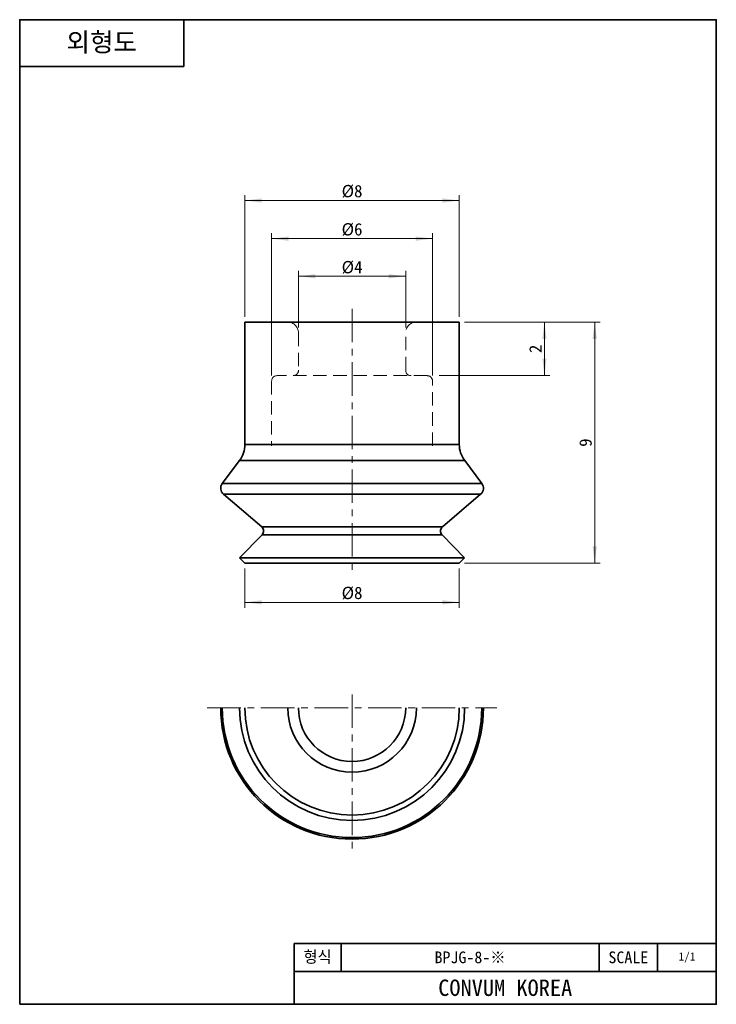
# Model space of a CAD drawing. Header units: millimetres. Extents: x 0 to 26, y 0 to 36.8.
import ezdxf

# ---------------------------------------------------------------- set-up
doc = ezdxf.new("R2010")
doc.units = ezdxf.units.MM
doc.linetypes.add('CENTERX1', pattern=[2, 1.25, -0.25, 0.25, -0.25])
doc.linetypes.add('HIDDENX1', pattern=[0.75, 0.5, -0.25])
doc.layers.get('0').update_dxf_attribs({"lineweight": 0})
for name, color, linetype, lineweight in [('Dimension Layer', 3, 'Continuous', 18), ('외형선', 7, 'Continuous', 35), ('점선1', 3, 'HIDDENX1', 15), ('중심선1', 1, 'CENTERX1', 15)]:
    doc.layers.add(name, color=color, linetype=linetype, lineweight=lineweight)
doc.dimstyles.new('ISO-25', dxfattribs={"dimscale": 0.2, "dimtxt": 2.3, "dimasz": 3.15, "dimexe": 1, "dimexo": 1, "dimgap": 0.5, "dimtad": 1, "dimdsep": 46, "dimtxsty": 'Standard', "dimblk": '_CAXARROW', "dimcen": 2.5, "dimdle": 6.3, "dimclrd": 1, "dimclre": 1, "dimclrt": 2, "dimadec": 3, "dimazin": 2, "dimtfac": 0.8, "dimtdec": 8, "dimtmove": 0, "dimatfit": 3, "dimfxl": 0, "dimarcsym": 0})

# ---------------------------------------------------------------- blocks, each defined once
blk = doc.blocks.new('*X3')
at = {"layer": 'Dimension Layer', "linetype": 'Continuous'}
for points in [[(21.451, 25.464), (21.53, 24.834), (21.372, 24.834)], [(21.451, 16.464), (21.53, 17.094), (21.372, 17.094)]]:
    blk.add_hatch(color=1, dxfattribs=at).paths.add_polyline_path(points, flags=0)
at = {"layer": 'Dimension Layer', "color": 1, "linetype": 'Continuous'}
for p, q in [((16.599, 25.464), (21.651, 25.464)), ((21.451, 25.464), (21.451, 16.464)), ((16.599, 16.464), (21.651, 16.464))]:
    blk.add_line(p, q, dxfattribs=at)
at = {"layer": 'Dimension Layer', "color": 2, "insert": (21.112, 20.964), "char_height": 0.46, "width": 0.92, "attachment_point": 5, "rotation": 90}
blk.add_mtext('9', dxfattribs=at)
blk = doc.blocks.new('_CAXARROW')
blk.add_hatch(color=0).paths.add_polyline_path([(0, 0), (-1, 0.125), (-1, -0.125)], flags=0)
blk = doc.blocks.new('*X4')
at = {"layer": 'Dimension Layer', "linetype": 'Continuous'}
for points in [[(19.575, 25.464), (19.496, 24.834), (19.654, 24.834)], [(19.575, 23.464), (19.496, 24.094), (19.654, 24.094)]]:
    blk.add_hatch(color=1, dxfattribs=at).paths.add_polyline_path(points, flags=0)
at = {"layer": 'Dimension Layer', "color": 1, "linetype": 'Continuous'}
for p, q in [((16.599, 25.464), (19.775, 25.464)), ((19.575, 23.464), (19.575, 25.464)), ((15.649, 23.464), (19.775, 23.464))]:
    blk.add_line(p, q, dxfattribs=at)
at = {"layer": 'Dimension Layer', "color": 2, "insert": (19.24, 24.464), "char_height": 0.46, "width": 0.92, "attachment_point": 5, "rotation": 90}
blk.add_mtext('2', dxfattribs=at)
blk = doc.blocks.new('*X5')
at = {"layer": 'Dimension Layer', "linetype": 'Continuous'}
for points in [[(10.399, 27.174), (11.029, 27.252), (11.029, 27.095)], [(14.399, 27.174), (13.769, 27.252), (13.769, 27.095)]]:
    blk.add_hatch(color=1, dxfattribs=at).paths.add_polyline_path(points, flags=0)
at = {"layer": 'Dimension Layer', "color": 1, "linetype": 'Continuous'}
for p, q in [((10.399, 25.264), (10.399, 27.374)), ((14.399, 25.264), (14.399, 27.374)), ((10.399, 27.174), (14.399, 27.174))]:
    blk.add_line(p, q, dxfattribs=at)
at = {"layer": 'Dimension Layer', "color": 2, "insert": (12.399, 27.504), "char_height": 0.46, "width": 1.26742, "attachment_point": 5}
blk.add_mtext('%%C4', dxfattribs=at)
blk = doc.blocks.new('*X6')
at = {"layer": 'Dimension Layer', "linetype": 'Continuous'}
for points in [[(9.399, 28.577), (10.029, 28.656), (10.029, 28.499)], [(15.399, 28.577), (14.769, 28.656), (14.769, 28.499)]]:
    blk.add_hatch(color=1, dxfattribs=at).paths.add_polyline_path(points, flags=0)
at = {"layer": 'Dimension Layer', "color": 1, "linetype": 'Continuous'}
for p, q in [((9.399, 23.464), (9.399, 28.777)), ((15.399, 23.464), (15.399, 28.777)), ((9.399, 28.577), (15.399, 28.577))]:
    blk.add_line(p, q, dxfattribs=at)
at = {"layer": 'Dimension Layer', "color": 2, "insert": (12.399, 28.917), "char_height": 0.46, "width": 1.25699, "attachment_point": 5}
blk.add_mtext('%%C6', dxfattribs=at)
blk = doc.blocks.new('*X7')
at = {"layer": 'Dimension Layer', "linetype": 'Continuous'}
for points in [[(8.399, 30.002), (9.029, 30.08), (9.029, 29.923)], [(16.399, 30.002), (15.769, 30.08), (15.769, 29.923)]]:
    blk.add_hatch(color=1, dxfattribs=at).paths.add_polyline_path(points, flags=0)
at = {"layer": 'Dimension Layer', "color": 1, "linetype": 'Continuous'}
for p, q in [((8.399, 25.664), (8.399, 30.202)), ((16.399, 25.664), (16.399, 30.202)), ((8.399, 30.002), (16.399, 30.002))]:
    blk.add_line(p, q, dxfattribs=at)
at = {"layer": 'Dimension Layer', "color": 2, "insert": (12.399, 30.342), "char_height": 0.46, "width": 1.25326, "attachment_point": 5}
blk.add_mtext('%%C8', dxfattribs=at)
blk = doc.blocks.new('*X8')
at = {"layer": 'Dimension Layer', "linetype": 'Continuous'}
for points in [[(8.399, 15.003), (9.029, 15.082), (9.029, 14.925)], [(16.399, 15.003), (15.769, 15.082), (15.769, 14.925)]]:
    blk.add_hatch(color=1, dxfattribs=at).paths.add_polyline_path(points, flags=0)
at = {"layer": 'Dimension Layer', "color": 1, "linetype": 'Continuous'}
for p, q in [((8.399, 16.264), (8.399, 14.803)), ((16.399, 16.264), (16.399, 14.803)), ((8.399, 15.003), (16.399, 15.003))]:
    blk.add_line(p, q, dxfattribs=at)
at = {"layer": 'Dimension Layer', "color": 2, "insert": (12.399, 15.344), "char_height": 0.46, "width": 1.25326, "attachment_point": 5}
blk.add_mtext('%%C8', dxfattribs=at)

msp = doc.modelspace()

# ---------------------------------------------------------------- linework, layer by layer
at = {"layer": '외형선'}
for p, q in [((6.125, 36.75), (6.125, 35)), ((0, 35), (6.125, 35)), ((8.399, 25.464), (8.399, 20.895)), ((16.399, 25.464), (8.399, 25.464)), ((16.399, 20.895), (16.399, 25.464)), ((8.399, 20.895), (16.399, 20.895)), ((8.198, 20.293), (7.559, 19.444)), ((16.601, 20.293), (8.198, 20.293)), ((17.24, 19.444), (16.601, 20.293)), ((7.559, 19.444), (12.399, 19.444)), ((12.399, 19.444), (17.24, 19.444)), ((7.603, 19.036), (9.031, 17.816)), ((17.195, 19.036), (7.603, 19.036)), ((15.768, 17.816), (17.195, 19.036)), ((9.031, 17.816), (12.399, 17.816)), ((12.399, 17.816), (15.768, 17.816)), ((9.044, 17.524), (8.199, 16.664)), ((15.755, 17.524), (9.044, 17.524)), ((16.6, 16.664), (15.755, 17.524)), ((8.199, 16.664), (8.399, 16.464)), ((16.6, 16.664), (8.199, 16.664)), ((16.399, 16.464), (16.6, 16.664)), ((16.399, 16.464), (8.399, 16.464)), ((10.237, 0), (10.237, 2.275)), ((25.988, 2.275), (10.237, 2.275)), ((11.987, 1.225), (11.987, 2.275)), ((21.612, 1.225), (21.612, 2.275)), ((23.8, 1.225), (23.8, 2.275)), ((25.988, 1.225), (10.237, 1.225))]:
    msp.add_line(p, q, dxfattribs=at)
msp.add_lwpolyline([(0, 0), (0, 36.75), (25.988, 36.75), (25.988, 0)], close=True, dxfattribs=at)
for centre, radius, start, end in [((7.399, 20.895), 1, 323, 0), ((17.399, 20.895), 1, 180, 217), ((7.798, 19.264), 0.3, 143, 229.5), ((17, 19.264), 0.3, 310.5, 37), ((8.901, 17.664), 0.2, 315.5, 49.5), ((15.897, 17.664), 0.2, 130.5, 224.5), ((12.399, 11.065), 4.901, 180, 0), ((12.399, 11.065), 4.841, 180, 0), ((12.399, 11.065), 4.201, 180, 360), ((12.399, 11.065), 4, 180, 360), ((12.399, 11.065), 2.4, 180, 0), ((12.399, 11.065), 2, 180, 0)]:
    msp.add_arc(centre, radius, start, end, dxfattribs=at)
at = {"layer": '점선1'}
for p, q in [((10.399, 25.064), (10.399, 23.664)), ((14.399, 23.664), (14.399, 25.064)), ((9.399, 23.264), (9.399, 20.847)), ((15.199, 23.464), (9.599, 23.464)), ((15.399, 20.847), (15.399, 23.264))]:
    msp.add_line(p, q, dxfattribs=at)
for centre, radius, start, end in [((9.999, 25.064), 0.4, 0, 90), ((14.799, 25.064), 0.4, 90, 180), ((10.199, 23.664), 0.2, 270, 0), ((14.599, 23.664), 0.2, 180, 270), ((9.599, 23.264), 0.2, 90, 180), ((15.199, 23.264), 0.2, 360, 90)]:
    msp.add_arc(centre, radius, start, end, dxfattribs=at)
at = {"layer": '중심선1'}
for p, q in [((12.399, 25.964), (12.399, 15.964)), ((12.399, 11.565), (12.399, 5.664)), ((6.998, 11.065), (17.8, 11.065))]:
    msp.add_line(p, q, dxfattribs=at)

# ---------------------------------------------------------------- texts
at = {"layer": '외형선', "attachment_point": 5}
for s, insert, char_height, width in [('{\\ftahoma|b1|i0|c0|p34;외형도}', (3.062, 35.875), 0.7, 6.125), ('형식', (11.112, 1.75), 0.4375, 1.75), ('BPJG-8-※', (16.8, 1.75), 0.4375, 9.625), ('SCALE', (22.706, 1.75), 0.4375, 2.1875), ('1/1', (24.894, 1.75), 0.3062, 2.1875)]:
    msp.add_mtext(s, dxfattribs=dict(at, insert=insert, char_height=char_height, width=width))
at = {"layer": '외형선', "color": 1, "insert": (18.113, 0.613), "char_height": 0.6125, "width": 15.75, "attachment_point": 5}
msp.add_mtext('CONVUM KOREA', dxfattribs=at)

# ---------------------------------------------------------------- dimensions: what is measured, and where the dimension line sits
at = {"layer": 'Dimension Layer'}
for base, p1, p2, picture, middle in [((16.399, 30.002), (8.399, 25.464), (16.399, 25.464), '*X7', (12.399, 30.342)), ((15.399, 28.577), (9.399, 23.264), (15.399, 23.264), '*X6', (12.399, 28.917)), ((16.399, 15.003), (8.399, 16.464), (16.399, 16.464), '*X8', (12.399, 15.344))]:
    dim = msp.add_linear_dim(base=base, p1=p1, p2=p2, dimstyle='ISO-25', override={"dimscale": 0.2, "dimpost": '%%C<>', "dimsah": 1, "dimtfac": 1, "dimtfill": 1, "dimtolj": 1, "dimtzin": 8}, dxfattribs=at)
    dim.commit()
    dim.dimension.update_dxf_attribs({"geometry": picture, "text_midpoint": middle})
for base, p1, p2, angle, override, picture, middle in [((14.399, 27.174), (10.399, 25.064), (14.399, 25.064), 0, {"dimscale": 0.2, "dimpost": '%%C<>', "dimsah": 1, "dimtfac": 1, "dimtfill": 1, "dimtolj": 1, "dimtzin": 8}, '*X5', (12.399, 27.504)), ((19.575, 25.464), (15.449, 23.464), (16.399, 25.464), 90, {"dimscale": 0.2, "dimsah": 1, "dimtfill": 1, "dimtolj": 1, "dimtzin": 8}, '*X4', (19.24, 24.464)), ((21.451, 16.464), (16.399, 25.464), (16.399, 16.464), 270, {"dimscale": 0.2, "dimsah": 1, "dimtfill": 1, "dimtolj": 1, "dimtzin": 8}, '*X3', (21.112, 20.964))]:
    dim = msp.add_linear_dim(base=base, p1=p1, p2=p2, angle=angle, dimstyle='ISO-25', override=override, dxfattribs=at)
    dim.commit()
    dim.dimension.update_dxf_attribs({"geometry": picture, "text_midpoint": middle})

doc.saveas('drawing.dxf')
